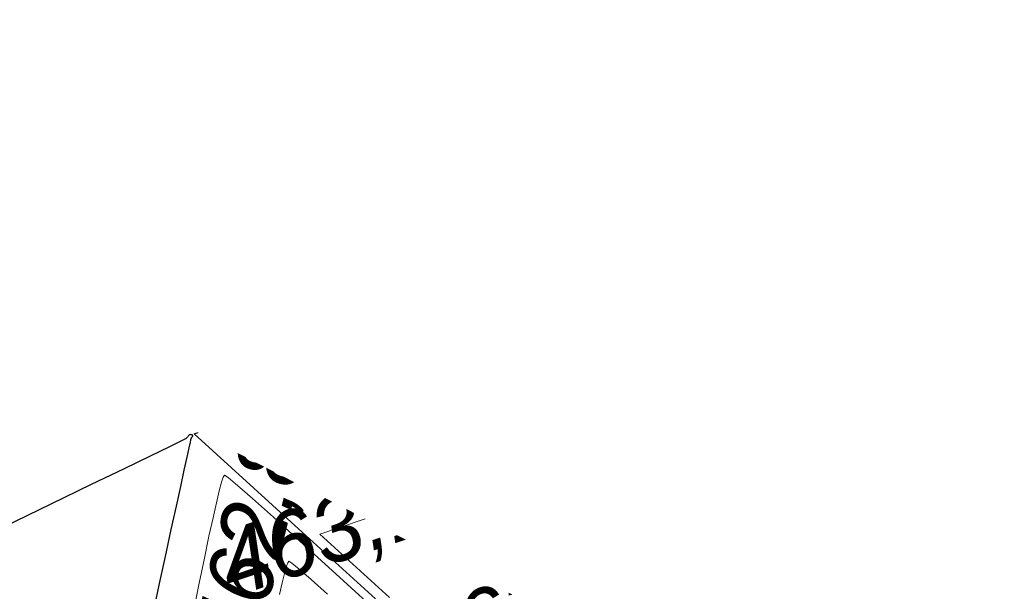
# Model space of a CAD drawing. Header units: metres. Extents: x 730549 to 731755, y 5527678 to 5528494.
# Tile 197 of 207: x 731684.7 to 731689.89, y 5527799.91 to 5527802.93. Entities that reach past the tile are written whole.
import ezdxf

# ---------------------------------------------------------------- set-up
doc = ezdxf.new("R2010")
doc.units = ezdxf.units.M
doc.header["$LTSCALE"] = 0.1
doc.layers.add('3d Modell', color=7, linetype='Continuous', transparency=0.4)
for name, color, linetype in [('LA_Planungsumgriff', 7, 'Continuous'), ('Sparten Strom GEPLANT pdf', 7, 'Continuous'), ('Sparten_Kanal-aus dwg GRUPPE', 7, 'Continuous')]:
    doc.layers.add(name, color=color, linetype=linetype)
doc.styles.add('Arial', font='arial.ttf')
doc.styles.add('Artifakt Element Thin', font='Artifakt Element Thin Italic.ttf')
picture_1 = doc.add_image_def('image1.png', size_in_pixel=(2382, 1684))

# ---------------------------------------------------------------- blocks, each defined once
blk = doc.blocks.new('PDF-Seite')
at = {"color": 255, "linetype": 'Continuous', "lineweight": 9, "transparency": 33554687}
blk.add_wipeout([(0, 103.9213), (293.9185, 103.9213), (293.9185, -103.9213), (0, -103.9213)], dxfattribs=at)
at = {"color": 16, "linetype": 'Continuous', "lineweight": 9, "transparency": 33554687, "flags": 128}
blk.add_lwpolyline([(0, 103.9213), (293.9185, 103.9213), (293.9185, -103.9213), (0, -103.9213)], close=True, dxfattribs=at)
at = {"transparency": 33554687}
image = blk.add_image(picture_1, insert=(0, -103.9213), size_in_units=(293.9185, 207.8426), dxfattribs=at)
image.dxf.flags = 7
blk = doc.blocks.new('khpfeil')
at = {"color": 7, "linetype": 'Continuous', "lineweight": 25, "transparency": 33554687}
for p, q in [((0, 0.00013), (-0.00007, -0.00013)), ((0, 0.00013), (0.00007, -0.00013)), ((0, -0.00013), (-0.00007, -0.00013)), ((0, -0.00013), (0.00007, -0.00013))]:
    blk.add_line(p, q, dxfattribs=at)
blk = doc.blocks.new('Gruppe')
at = {"color": 211, "linetype": 'Continuous', "lineweight": 5, "true_color": 0xff7fff, "transparency": 33554687}
blk.add_line((-845.7905, -458.4879, -32.142), (-854.6949, -461.3276, -32.142), dxfattribs=at)
at = {"color": 212, "linetype": 'Continuous', "lineweight": 9, "true_color": 0xcc00cc, "transparency": 33554687}
blk.add_circle((-855.1696, -461.2924, -30.1596), 0.3125, dxfattribs=at)
at = {"color": 211, "true_color": 0xff7fff, "transparency": 33554687, "xscale": 7.999999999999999, "yscale": 7.999999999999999, "zscale": 7.999999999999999, "rotation": 107.6884142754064}
blk.add_blockref('khpfeil', (-850.2422, -459.9077, -493.1896), dxfattribs=at)
at = {"color": 216, "true_color": 0x7f007f, "transparency": 33554687, "insert": (-849.3239, -461.402, -32.1646), "char_height": 0.375684, "width": 5.904926, "attachment_point": 8, "rotation": 17.6884, "line_spacing_factor": 1.002187, "style": 'Arial'}
blk.add_mtext('B Ei 800/1200 10.35m 0.48%', dxfattribs=at)
blk = doc.blocks.new('Gruppe-1')
at = {"color": 7, "transparency": 33554687}
blk.add_blockref('Gruppe', (0, 0), dxfattribs=at)
blk = doc.blocks.new('Gruppe-3')
at = {"color": 7, "linetype": 'Continuous', "lineweight": 13, "transparency": 33554585, "flags": 128}
for points in [[(-853.2374, -461.7499), (-853.4378, -461.5662), (-853.6081, -461.4111), (-853.7482, -461.2844), (-853.8581, -461.1861), (-853.9378, -461.1164), (-853.9873, -461.075), (-854.0067, -461.0622), (-854.0126, -461.0723), (-854.0215, -461.0999), (-854.0335, -461.145), (-854.0486, -461.2075), (-854.0668, -461.2875), (-854.0881, -461.385), (-854.1124, -461.4999), (-854.1399, -461.6323), (-854.1671, -461.7655)], [(-853.462, -461.6904), (-853.5484, -461.6136), (-853.6113, -461.5591), (-853.6507, -461.527), (-853.6667, -461.5172), (-853.6721, -461.5253), (-853.6798, -461.5468), (-853.6897, -461.5818), (-853.7018, -461.6302), (-853.7162, -461.692)], [(-851.6734, -460.7628), (-851.5582, -460.7251), (-851.4366, -460.6859), (-851.3728, -460.6665), (-851.339, -460.6573), (-851.3073, -460.6491), (-851.2778, -460.6419), (-851.2502, -460.6356), (-851.2248, -460.6303), (-851.2015, -460.6259), (-851.1802, -460.6225), (-851.1611, -460.6201), (-851.1419, -460.6176), (-851.1207, -460.6142), (-851.0974, -460.6097), (-851.072, -460.6042), (-851.0445, -460.5977), (-851.015, -460.5902), (-850.9834, -460.5817), (-850.9498, -460.5722), (-850.9161, -460.5615), (-850.8846, -460.5493), (-850.8551, -460.5357), (-850.8278, -460.5206), (-850.8026, -460.5041), (-850.7795, -460.4862), (-850.7585, -460.4668), (-850.7396, -460.446), (-850.7208, -460.4269), (-850.7002, -460.4124), (-850.6778, -460.4028), (-850.6535, -460.3978), (-850.6274, -460.3976), (-850.5994, -460.4021), (-850.5697, -460.4114), (-850.5381, -460.4254), (-850.5052, -460.4543), (-850.4716, -460.5082), (-850.4372, -460.5871), (-850.4022, -460.6909), (-850.3665, -460.8198), (-850.33, -460.9736), (-850.2928, -461.1525), (-850.2549, -461.3563)], [(-853.5037, -461.3731), (-853.0347, -461.2159), (-853.0147, -461.2092)], [(-851.7367, -461.5349), (-851.6576, -461.509), (-851.5836, -461.4852), (-851.5449, -461.4733), (-851.5243, -461.4678), (-851.5051, -461.4628), (-851.4871, -461.4584), (-851.4704, -461.4546), (-851.4549, -461.4514), (-851.4407, -461.4487), (-851.4278, -461.4466), (-851.4162, -461.4452), (-851.4045, -461.4437), (-851.3916, -461.4415), (-851.3775, -461.4388), (-851.362, -461.4355), (-851.3453, -461.4315), (-851.3274, -461.427), (-851.3082, -461.4218), (-851.2877, -461.416), (-851.2673, -461.4095), (-851.2481, -461.4021), (-851.2302, -461.3938), (-851.2136, -461.3847), (-851.1983, -461.3747), (-851.1842, -461.3638), (-851.1714, -461.352), (-851.16, -461.3394), (-851.1486, -461.3277), (-851.136, -461.3189), (-851.1224, -461.3131), (-851.1076, -461.31), (-851.0918, -461.3099), (-851.0748, -461.3127), (-851.0567, -461.3183), (-851.0375, -461.3268), (-851.0119, -461.3628), (-850.9746, -461.4509), (-850.9267, -461.5882)], [(-853.1355, -461.7084), (-853.5037, -461.3731)]]:
    blk.add_lwpolyline(points, dxfattribs=at)
at = {"color": 7, "linetype": 'Continuous', "lineweight": 25, "transparency": 33554585, "flags": 128}
for points in [[(-851.742, -460.0341), (-851.7088, -460.023), (-851.4588, -459.9412), (-851.2895, -459.8867), (-851.2007, -459.8596), (-851.1537, -459.8468), (-851.1096, -459.8355), (-851.0684, -459.8254), (-851.0301, -459.8167), (-850.9947, -459.8092), (-850.9622, -459.8032), (-850.9326, -459.7984), (-850.906, -459.795), (-850.8793, -459.7916), (-850.8497, -459.7868), (-850.8173, -459.7805), (-850.782, -459.7729), (-850.7437, -459.7639), (-850.7026, -459.7534), (-850.6587, -459.7416), (-850.6118, -459.7284), (-850.5638, -459.714), (-850.5165, -459.6988), (-850.4699, -459.6827), (-850.4239, -459.6657), (-850.3786, -459.6479), (-850.3339, -459.6292), (-850.2899, -459.6096), (-850.2466, -459.5892), (-850.2058, -459.57), (-850.1692, -459.5539), (-850.1368, -459.541), (-850.1087, -459.5312), (-850.0848, -459.5247), (-850.0652, -459.5213), (-850.0498, -459.5211), (-850.0386, -459.524), (-850.0302, -459.5298), (-850.0229, -459.5381), (-850.0167, -459.5489), (-850.0118, -459.5621), (-850.0079, -459.5779), (-850.0052, -459.5961), (-850.0037, -459.6169), (-850.0033, -459.6401)], [(-854.1672, -460.8433), (-853.5143, -460.6245), (-852.9421, -460.433), (-852.7785, -460.3785)], [(-855.1714, -461.3344), (-854.9208, -461.2132), (-854.7083, -461.1104), (-854.5338, -461.026), (-854.3974, -460.9599), (-854.2991, -460.9121), (-854.2388, -460.8828), (-854.2166, -460.8718), (-854.2135, -460.8699), (-854.2105, -460.8679), (-854.2077, -460.8658), (-854.205, -460.8635), (-854.2025, -460.8612), (-854.2001, -460.8587), (-854.1978, -460.8561), (-854.1957, -460.8535), (-854.1937, -460.851), (-854.1916, -460.849), (-854.1896, -460.8475), (-854.1876, -460.8466), (-854.1855, -460.8462), (-854.1835, -460.8463), (-854.1815, -460.8469), (-854.1795, -460.848), (-854.1777, -460.8494), (-854.1764, -460.8508), (-854.1755, -460.8523), (-854.175, -460.8538), (-854.175, -460.8553), (-854.1754, -460.8569), (-854.1762, -460.8585), (-854.1775, -460.8602), (-854.1789, -460.8619), (-854.1802, -460.8637), (-854.1814, -460.8656), (-854.1825, -460.8676), (-854.1834, -460.8697), (-854.1842, -460.8719), (-854.1849, -460.8741), (-854.1854, -460.8764), (-854.188, -460.8881), (-854.1946, -460.9185), (-854.2053, -460.9675), (-854.2201, -461.0351), (-854.239, -461.1214), (-854.262, -461.2263), (-854.289, -461.3499), (-854.3202, -461.4922), (-854.3513, -461.6352), (-854.3782, -461.761)], [(-853.2093, -461.715), (-853.6542, -461.3103), (-854.1672, -460.8433)]]:
    blk.add_lwpolyline(points, dxfattribs=at)
at = {"color": 7, "transparency": 33554585, "char_height": 0.34534, "attachment_point": 1, "line_spacing_factor": 1.206165, "style": 'Artifakt Element Thin'}
for s, insert, rotation in [('463', (-852.7238, -460.1781), 18.3889), ('463,1', (-852.9599, -461.0088), 18.4521), ('462,8', (-854.1789, -461.9321), 76.1972), ('463,1', (-854.0778, -461.3837), 18.5317), ('463,2', (-853.0636, -461.7956), 18.4975)]:
    blk.add_mtext(s, dxfattribs=dict(at, insert=insert, rotation=rotation))
blk = doc.blocks.new('Site Model Opacity Container')
at = {"color": 255, "linetype": 'Continuous', "lineweight": 5, "transparency": 33554585}
blk.add_wipeout([(-902.0886, -384.516), (-896.5606, -388.799), (-893.5636, -391.703), (-885.1136, -401.015), (-850.0795, -459.0117), (-849.9675, -459.3957), (-850.8386, -465.338), (-853.9826, -465.958), (-902.1748, -472.8373), (-946.1748, -476.8373), (-962.1748, -476.8373), (-998.1748, -420.8373), (-998.3616, -413.454), (-991.2746, -397.622), (-990.0686, -396.546)], dxfattribs=at)
at = {"color": 31, "linetype": 'Continuous', "lineweight": 5, "true_color": 0xe0cb9d, "transparency": 33554585, "flags": 128}
blk.add_lwpolyline([(-902.0886, -384.516), (-896.5606, -388.799), (-893.5636, -391.703), (-885.1136, -401.015), (-850.0795, -459.0117), (-849.9675, -459.3957), (-850.8386, -465.338), (-853.9826, -465.958), (-902.1748, -472.8373), (-946.1748, -476.8373), (-962.1748, -476.8373), (-998.1748, -420.8373), (-998.3616, -413.454), (-991.2746, -397.622), (-990.0686, -396.546)], close=True, dxfattribs=at)
at = {"color": 7, "transparency": 33554687}
blk.add_blockref('Gruppe-3', (0, 0), dxfattribs=at)
blk = doc.blocks.new('Geländemodell (2D)')
at = {"color": 31, "true_color": 0xe0cb9d, "transparency": 33554687}
blk.add_blockref('Site Model Opacity Container', (0, 0), dxfattribs=at)
at = {"color": 0, "flags": 1}
for tag in ['IFC_UUID', 'instanceID']:
    blk.add_attdef(tag, (-998.5218, -476.8373), '', height=0.00018, dxfattribs=at)

msp = doc.modelspace()

# ---------------------------------------------------------------- block references
at = {"layer": 'Sparten Strom GEPLANT pdf', "color": 16, "true_color": 0x800000, "transparency": 33554687}
msp.add_blockref('PDF-Seite', (731393.3973, 5527843.1975), dxfattribs=at)

# ---------------------------------------------------------------- next in the draw order: block references
at = {"layer": 'Sparten_Kanal-aus dwg GRUPPE', "color": 7, "transparency": 33554687}
msp.add_blockref('Gruppe-1', (732539.7836, 5528261.585), dxfattribs=at)

# ---------------------------------------------------------------- next in the draw order: block references
at = {"layer": '3d Modell', "color": 31, "true_color": 0xe0cb9d, "transparency": 33554687}
msp.add_blockref('Geländemodell (2D)', (732539.7836, 5528261.585), dxfattribs=at)

# ---------------------------------------------------------------- next in the draw order: wipeouts: each hides what was drawn before it
at = {"color": 255, "linetype": 'Continuous', "lineweight": 5, "transparency": 33554585}
msp.add_wipeout([(731656.25, 5527870.55), (731643.6, 5527865.6), (731642.2711, 5527860.5778), (731638.4, 5527857.6), (731654.4, 5527839.4), (731661.2, 5527819.4), (731668.8, 5527807.6), (731683.6, 5527801.8), (731689.8, 5527798.6), (731690, 5527794.8), (731680.8, 5527793.4), (731666.6, 5527795), (731653.4, 5527794), (731639.4, 5527790.6), (731635, 5527785.4), (731646, 5527779.8), (731687.6, 5527788.6), (731700.4, 5527795.6)], dxfattribs=at).dxf.layer = '3d Modell'

# ---------------------------------------------------------------- next in the draw order: linework, layer by layer
at = {"layer": 'LA_Planungsumgriff', "color": 16, "linetype": 'Continuous', "lineweight": 9, "true_color": 0x800000, "transparency": 33554687}
msp.add_open_spline([(731629.85, 5527863), (731629.1, 5527861.25), (731629.22, 5527859.2), (731631.2104, 5527856.6448), (731632.9496, 5527853.0752), (731633.6392, 5527850.2803), (731634.3, 5527846.75), (731634.7411, 5527843.3111), (731636.2, 5527839.55), (731637.35, 5527836.75), (731639, 5527836.75), (731640.4, 5527836.55), (731640.9, 5527834.95), (731639.95, 5527833.35), (731639, 5527832.35), (731639.25, 5527830.5), (731641.2, 5527826.05), (731642.15, 5527824.3), (731644.3, 5527821.55), (731647.85, 5527817.55), (731653.05, 5527812.4), (731658.28, 5527807.7), (731665.05, 5527802.6), (731669.15, 5527799.7), (731671.6, 5527798.55), (731674.25, 5527798.3), (731679.45, 5527798.55), (731686.05, 5527798.5), (731689.1, 5527798.45)], degree=2, dxfattribs=at)
msp.add_open_spline([(731624.546, 5527862.408), (731626.0696, 5527861.1897), (731628.3, 5527857.75), (731630.05, 5527854.6), (731631.05, 5527851.35), (731631.6454, 5527849.0847), (731631.8202, 5527848.2626), (731632.3448, 5527845.7962), (731632.95, 5527841.8), (731634.04, 5527837.32), (731634.6, 5527835.86), (731638.15, 5527829.25), (731642.05, 5527822.3), (731646, 5527818.1), (731656.65, 5527807.95), (731665.7, 5527800.95), (731667.4, 5527799.2), (731667.6, 5527797.7), (731668.9, 5527796.25), (731671.3, 5527796.2), (731677.9, 5527796.9), (731689.6, 5527797.1)], degree=2, knots=[0, 0, 0, 0.049146, 0.120068, 0.19099, 0.261912, 0.261912, 0.287363, 0.338266, 0.389169, 0.440071, 0.490974, 0.541876, 0.592779, 0.643682, 0.694584, 0.745487, 0.79639, 0.847292, 0.898195, 0.949097, 1, 1, 1], dxfattribs=at)

doc.saveas('drawing.dxf')
